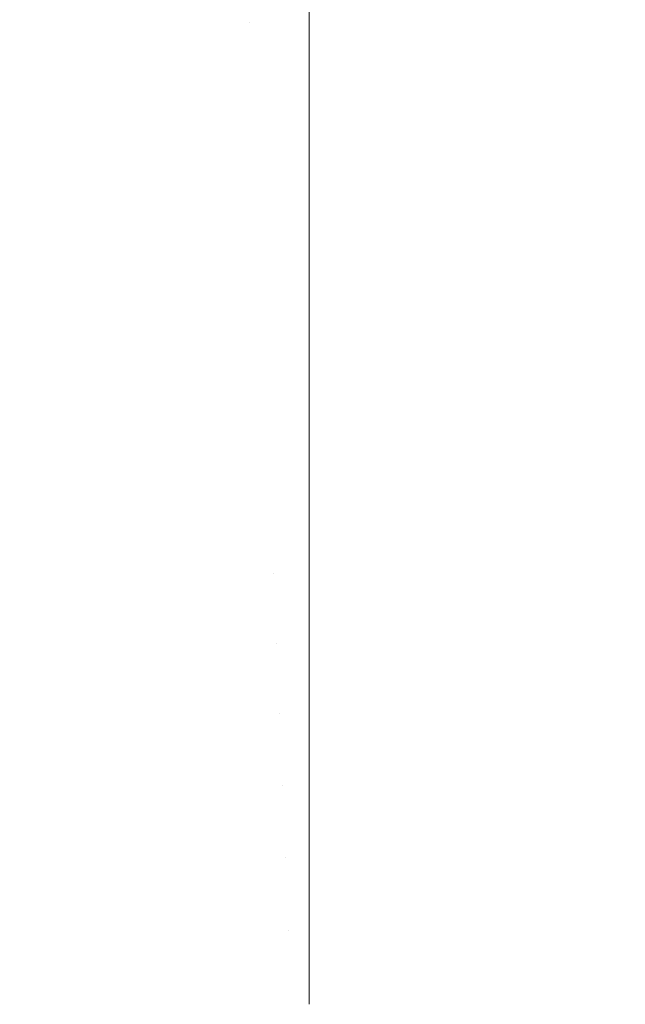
# Model space of a CAD drawing. Header units: centimetres. Extents: x -26 to 27.3, y -25.9 to -24.1.
# Tile 171 of 224: x 9.4672 to 9.4992, y -24.1381 to -24.0862. Entities that reach past the tile are written whole.
import ezdxf

# ---------------------------------------------------------------- set-up
doc = ezdxf.new("R2010")
doc.units = ezdxf.units.CM
doc.header["$LTSCALE"] = 2.54
doc.layers.add('Lucido design-1', color=7, linetype='Continuous')

# ---------------------------------------------------------------- blocks, each defined once
blk = doc.blocks.new('Gruppo-7-1')
at = {"color": 7, "linetype": 'Continuous', "lineweight": 9}
for points, invisible_edges in [([(9.476042, -24.083804, 1181.658157), (9.479277, -24.083597, 1181.658157), (9.479392, -24.086295, 1181.655094), (9.476271, -24.086494, 1181.655094)], 15), ([(9.479392, -24.086295, 1181.655094), (9.479277, -24.083597, 1181.658157), (9.482518, -24.083529, 1181.658157), (9.482518, -24.086162, 1181.655169)], 11), ([(27.182518, -24.083529, 1181.658157), (27.182518, -24.086162, 1181.655169), (9.482518, -24.086162, 1181.655169), (9.482518, -24.083529, 1181.658157)], 10), ([(9.469613, -24.084627, 1181.658157), (9.472819, -24.084147, 1181.658157), (9.473162, -24.086825, 1181.655094), (9.470069, -24.087288, 1181.655094)], 15), ([(9.472819, -24.084147, 1181.658157), (9.476042, -24.083804, 1181.658157), (9.476271, -24.086494, 1181.655094), (9.473162, -24.086825, 1181.655094)], 15), ([(9.466431, -24.085242, 1181.658157), (9.469613, -24.084627, 1181.658157), (9.470069, -24.087288, 1181.655094), (9.466999, -24.087881, 1181.655094)], 15), ([(27.182518, -24.089063, 1182.393323), (27.182518, -24.086161, 1182.390286), (-25.917482, -24.086161, 1182.390286), (-25.917482, -24.089063, 1182.393323)], 10), ([(9.482518, -24.086162, 1181.655169), (9.482518, -24.086228, 1181.655094), (9.479392, -24.086295, 1181.655094)], 10), ([(9.479392, -24.086295, 1181.655094), (9.482518, -24.086228, 1181.655094), (9.482518, -24.089048, 1181.652146), (9.479511, -24.089112, 1181.652146)], 13), ([(9.482518, -24.086228, 1181.655094), (9.482518, -24.086162, 1181.655169), (27.182518, -24.086162, 1181.655169), (27.182518, -24.086228, 1181.655094)], 10), ([(27.182518, -24.086228, 1181.655094), (27.182518, -24.089048, 1181.652146), (9.482518, -24.089048, 1181.652146), (9.482518, -24.086228, 1181.655094)], 10), ([(9.473162, -24.086825, 1181.655094), (9.476271, -24.086494, 1181.655094), (9.47651, -24.089303, 1181.652146), (9.47352, -24.089622, 1181.652146)], 15), ([(9.476271, -24.086494, 1181.655094), (9.479392, -24.086295, 1181.655094), (9.479511, -24.089112, 1181.652146), (9.47651, -24.089303, 1181.652146)], 15), ([(9.466999, -24.087881, 1181.655094), (9.470069, -24.087288, 1181.655094), (9.470546, -24.090067, 1181.652146), (9.467593, -24.090638, 1181.652146)], 15), ([(9.470069, -24.087288, 1181.655094), (9.473162, -24.086825, 1181.655094), (9.47352, -24.089622, 1181.652146), (9.470546, -24.090067, 1181.652146)], 15), ([(9.463957, -24.088605, 1181.655094), (9.466999, -24.087881, 1181.655094), (9.467593, -24.090638, 1181.652146), (9.464668, -24.091334, 1181.652146)], 15), ([(-25.917482, -24.089063, 1182.393323), (-25.917482, -24.08918, 1182.393435), (27.182518, -24.08918, 1182.393435), (27.182518, -24.089063, 1182.393323)], 10), ([(27.182518, -24.092106, 1182.39625), (27.182518, -24.08918, 1182.393435), (-25.917482, -24.08918, 1182.393435), (-25.917482, -24.092106, 1182.39625)], 10), ([(9.47352, -24.089622, 1181.652146), (9.47651, -24.089303, 1181.652146), (9.476759, -24.092227, 1181.649318), (9.473893, -24.092533, 1181.649318)], 15), ([(9.47651, -24.089303, 1181.652146), (9.479511, -24.089112, 1181.652146), (9.479636, -24.092044, 1181.649318), (9.476759, -24.092227, 1181.649318)], 15), ([(9.479511, -24.089112, 1181.652146), (9.482518, -24.089048, 1181.652146), (9.482518, -24.08918, 1181.652019)], 9), ([(9.482518, -24.08918, 1181.652019), (9.482518, -24.091983, 1181.649318), (9.479636, -24.092044, 1181.649318), (9.479511, -24.089112, 1181.652146)], 14), ([(27.182518, -24.089048, 1181.652146), (27.182518, -24.08918, 1181.652019), (9.482518, -24.08918, 1181.652019), (9.482518, -24.089048, 1181.652146)], 10), ([(9.482518, -24.091983, 1181.649318), (9.482518, -24.08918, 1181.652019), (27.182518, -24.08918, 1181.652019), (27.182518, -24.091983, 1181.649318)], 10), ([(9.470546, -24.090067, 1181.652146), (9.47352, -24.089622, 1181.652146), (9.473893, -24.092533, 1181.649318), (9.471042, -24.092959, 1181.649318)], 15), ([(9.467593, -24.090638, 1181.652146), (9.470546, -24.090067, 1181.652146), (9.471042, -24.092959, 1181.649318), (9.468212, -24.093507, 1181.649318)], 15), ([(9.464668, -24.091334, 1181.652146), (9.467593, -24.090638, 1181.652146), (9.468212, -24.093507, 1181.649318), (9.465407, -24.094174, 1181.649318)], 15), ([(-25.917482, -24.092106, 1182.39625), (-25.917482, -24.092333, 1182.39645), (27.182518, -24.092333, 1182.39645), (27.182518, -24.092106, 1182.39625)], 10), ([(27.182518, -24.095274, 1182.399049), (27.182518, -24.092333, 1182.39645), (-25.917482, -24.092333, 1182.39645), (-25.917482, -24.095274, 1182.399049)], 10), ([(9.473893, -24.092533, 1181.649318), (9.476759, -24.092227, 1181.649318), (9.477017, -24.095261, 1181.646615), (9.474279, -24.095552, 1181.646615)], 15), ([(9.476759, -24.092227, 1181.649318), (9.479636, -24.092044, 1181.649318), (9.479765, -24.095086, 1181.646615), (9.477017, -24.095261, 1181.646615)], 15), ([(9.479636, -24.092044, 1181.649318), (9.482518, -24.091983, 1181.649318), (9.482518, -24.092335, 1181.649006)], 9), ([(9.482518, -24.092335, 1181.649006), (9.482518, -24.095027, 1181.646615), (9.479765, -24.095086, 1181.646615), (9.479636, -24.092044, 1181.649318)], 14), ([(27.182518, -24.091983, 1181.649318), (27.182518, -24.092335, 1181.649006), (9.482518, -24.092335, 1181.649006), (9.482518, -24.091983, 1181.649318)], 10), ([(9.482518, -24.095027, 1181.646615), (9.482518, -24.092335, 1181.649006), (27.182518, -24.092335, 1181.649006), (27.182518, -24.095027, 1181.646615)], 10), ([(9.468212, -24.093507, 1181.649318), (9.471042, -24.092959, 1181.649318), (9.471556, -24.09596, 1181.646615), (9.468853, -24.096483, 1181.646615)], 15), ([(9.471042, -24.092959, 1181.649318), (9.473893, -24.092533, 1181.649318), (9.474279, -24.095552, 1181.646615), (9.471556, -24.09596, 1181.646615)], 15), ([(9.465407, -24.094174, 1181.649318), (9.468212, -24.093507, 1181.649318), (9.468853, -24.096483, 1181.646615), (9.466174, -24.09712, 1181.646615)], 15), ([(9.477017, -24.095261, 1181.646615), (9.479765, -24.095086, 1181.646615), (9.479899, -24.098232, 1181.64404), (9.477284, -24.098398, 1181.64404)], 15), ([(9.479765, -24.095086, 1181.646615), (9.482518, -24.095027, 1181.646615), (9.482518, -24.095617, 1181.646132)], 9), ([(9.482518, -24.095617, 1181.646132), (9.482518, -24.098176, 1181.64404), (9.479899, -24.098232, 1181.64404), (9.479765, -24.095086, 1181.646615)], 14), ([(27.182518, -24.095027, 1181.646615), (27.182518, -24.095617, 1181.646132), (9.482518, -24.095617, 1181.646132), (9.482518, -24.095027, 1181.646615)], 10), ([(-25.917482, -24.095274, 1182.399049), (-25.917482, -24.095614, 1182.399325), (27.182518, -24.095614, 1182.399325), (27.182518, -24.095274, 1182.399049)], 10), ([(27.182518, -24.098543, 1182.4017), (27.182518, -24.095614, 1182.399325), (-25.917482, -24.095614, 1182.399325), (-25.917482, -24.098543, 1182.4017)], 10), ([(9.471556, -24.09596, 1181.646615), (9.474279, -24.095552, 1181.646615), (9.474679, -24.098676, 1181.64404), (9.472089, -24.099064, 1181.64404)], 15), ([(9.474279, -24.095552, 1181.646615), (9.477017, -24.095261, 1181.646615), (9.477284, -24.098398, 1181.64404), (9.474679, -24.098676, 1181.64404)], 15), ([(9.468853, -24.096483, 1181.646615), (9.471556, -24.09596, 1181.646615), (9.472089, -24.099064, 1181.64404), (9.469517, -24.099561, 1181.64404)], 15), ([(9.482518, -24.098176, 1181.64404), (9.482518, -24.095617, 1181.646132), (27.182518, -24.095617, 1181.646132), (27.182518, -24.098176, 1181.64404)], 10), ([(9.466174, -24.09712, 1181.646615), (9.468853, -24.096483, 1181.646615), (9.469517, -24.099561, 1181.64404), (9.466968, -24.100167, 1181.64404)], 15), ([(9.479899, -24.098232, 1181.64404), (9.482518, -24.098176, 1181.64404), (9.482518, -24.099022, 1181.643405)], 9), ([(27.182518, -24.098176, 1181.64404), (27.182518, -24.099022, 1181.643405), (9.482518, -24.099022, 1181.643405), (9.482518, -24.098176, 1181.64404)], 10), ([(-25.917482, -24.098543, 1182.4017), (-25.917482, -24.099015, 1182.402059), (27.182518, -24.099015, 1182.402059), (27.182518, -24.098543, 1182.4017)], 10), ([(9.472089, -24.099064, 1181.64404), (9.474679, -24.098676, 1181.64404), (9.475098, -24.101946, 1181.641563), (9.472646, -24.102313, 1181.641563)], 15), ([(9.474679, -24.098676, 1181.64404), (9.477284, -24.098398, 1181.64404), (9.477564, -24.101683, 1181.641563), (9.475098, -24.101946, 1181.641563)], 15), ([(9.477284, -24.098398, 1181.64404), (9.479899, -24.098232, 1181.64404), (9.480039, -24.101525, 1181.641563), (9.477564, -24.101683, 1181.641563)], 15), ([(9.482518, -24.099022, 1181.643405), (9.482518, -24.101472, 1181.641563), (9.480039, -24.101525, 1181.641563), (9.479899, -24.098232, 1181.64404)], 14), ([(27.182518, -24.100338, 1182.403062), (27.182518, -24.099015, 1182.402059), (-25.917482, -24.099015, 1182.402059), (-25.917482, -24.100338, 1182.403062)], 10), ([(9.469517, -24.099561, 1181.64404), (9.472089, -24.099064, 1181.64404), (9.472646, -24.102313, 1181.641563), (9.470211, -24.102784, 1181.641563)], 15), ([(9.482518, -24.101472, 1181.641563), (9.482518, -24.099022, 1181.643405), (27.182518, -24.099022, 1181.643405), (27.182518, -24.101472, 1181.641563)], 10), ([(9.466968, -24.100167, 1181.64404), (9.469517, -24.099561, 1181.64404), (9.470211, -24.102784, 1181.641563), (9.467799, -24.103357, 1181.641563)], 15), ([(9.464447, -24.100881, 1181.64404), (9.466968, -24.100167, 1181.64404), (9.467799, -24.103357, 1181.641563), (9.465413, -24.104033, 1181.641563)], 15), ([(-25.917482, -24.100338, 1182.403062), (-25.917482, -24.102542, 1182.404625), (27.182518, -24.102542, 1182.404625), (27.182518, -24.100338, 1182.403062)], 10), ([(9.475098, -24.101946, 1181.641563), (9.477564, -24.101683, 1181.641563), (9.477847, -24.105013, 1181.639259), (9.475523, -24.10526, 1181.639259)], 15), ([(9.477564, -24.101683, 1181.641563), (9.480039, -24.101525, 1181.641563), (9.480181, -24.104864, 1181.639259), (9.477847, -24.105013, 1181.639259)], 15), ([(9.480039, -24.101525, 1181.641563), (9.482518, -24.101472, 1181.641563), (9.482518, -24.102541, 1181.640827)], 9), ([(9.482518, -24.102541, 1181.640827), (9.482518, -24.104814, 1181.639259), (9.480181, -24.104864, 1181.639259), (9.480039, -24.101525, 1181.641563)], 14), ([(27.182518, -24.101472, 1181.641563), (27.182518, -24.102541, 1181.640827), (9.482518, -24.102541, 1181.640827), (9.482518, -24.101472, 1181.641563)], 10), ([(9.470211, -24.102784, 1181.641563), (9.472646, -24.102313, 1181.641563), (9.47321, -24.105606, 1181.639259), (9.470915, -24.10605, 1181.639259)], 15), ([(9.472646, -24.102313, 1181.641563), (9.475098, -24.101946, 1181.641563), (9.475523, -24.10526, 1181.639259), (9.47321, -24.105606, 1181.639259)], 15), ([(27.182518, -24.103796, 1182.405514), (27.182518, -24.102542, 1182.404625), (-25.917482, -24.102542, 1182.404625), (-25.917482, -24.103796, 1182.405514)], 10), ([(9.467799, -24.103357, 1181.641563), (9.470211, -24.102784, 1181.641563), (9.470915, -24.10605, 1181.639259), (9.468641, -24.106591, 1181.639259)], 15), ([(9.482518, -24.104814, 1181.639259), (9.482518, -24.102541, 1181.640827), (27.182518, -24.102541, 1181.640827), (27.182518, -24.104814, 1181.639259)], 10), ([(9.465413, -24.104033, 1181.641563), (9.467799, -24.103357, 1181.641563), (9.468641, -24.106591, 1181.639259), (9.466391, -24.107228, 1181.639259)], 15), ([(-25.917482, -24.103796, 1182.405514), (-25.917482, -24.106169, 1182.407049), (27.182518, -24.106169, 1182.407049), (27.182518, -24.103796, 1182.405514)], 10), ([(9.477847, -24.105013, 1181.639259), (9.480181, -24.104864, 1181.639259), (9.480326, -24.10829, 1181.637095), (9.478138, -24.10843, 1181.637095)], 15), ([(9.480181, -24.104864, 1181.639259), (9.482518, -24.104814, 1181.639259), (9.482518, -24.106169, 1181.638405)], 9), ([(9.482518, -24.106169, 1181.638405), (9.482518, -24.108243, 1181.637095), (9.480326, -24.10829, 1181.637095), (9.480181, -24.104864, 1181.639259)], 14), ([(27.182518, -24.104814, 1181.639259), (27.182518, -24.106169, 1181.638405), (9.482518, -24.106169, 1181.638405), (9.482518, -24.104814, 1181.639259)], 10), ([(9.47321, -24.105606, 1181.639259), (9.475523, -24.10526, 1181.639259), (9.475958, -24.108662, 1181.637095), (9.47379, -24.108986, 1181.637095)], 15), ([(9.475523, -24.10526, 1181.639259), (9.477847, -24.105013, 1181.639259), (9.478138, -24.10843, 1181.637095), (9.475958, -24.108662, 1181.637095)], 15), ([(9.470915, -24.10605, 1181.639259), (9.47321, -24.105606, 1181.639259), (9.47379, -24.108986, 1181.637095), (9.471638, -24.109403, 1181.637095)], 15), ([(27.182518, -24.107359, 1182.40782), (27.182518, -24.106169, 1182.407049), (-25.917482, -24.106169, 1182.407049), (-25.917482, -24.107359, 1182.40782)], 10), ([(9.468641, -24.106591, 1181.639259), (9.470915, -24.10605, 1181.639259), (9.471638, -24.109403, 1181.637095), (9.469505, -24.10991, 1181.637095)], 15), ([(9.482518, -24.108243, 1181.637095), (9.482518, -24.106169, 1181.638405), (27.182518, -24.106169, 1181.638405), (27.182518, -24.108243, 1181.637095)], 10), ([(9.466391, -24.107228, 1181.639259), (9.468641, -24.106591, 1181.639259), (9.469505, -24.10991, 1181.637095), (9.467395, -24.110507, 1181.637095)], 15), ([(-25.917482, -24.107359, 1182.40782), (-25.917482, -24.109898, 1182.409313), (27.182518, -24.109898, 1182.409313), (27.182518, -24.107359, 1182.40782)], 10), ([(9.464171, -24.10796, 1181.639259), (9.466391, -24.107228, 1181.639259), (9.467395, -24.110507, 1181.637095), (9.465313, -24.111194, 1181.637095)], 15), ([(9.475958, -24.108662, 1181.637095), (9.478138, -24.10843, 1181.637095), (9.478436, -24.111927, 1181.635074), (9.476404, -24.112144, 1181.635074)], 15), ([(9.478138, -24.10843, 1181.637095), (9.480326, -24.10829, 1181.637095), (9.480475, -24.111797, 1181.635074), (9.478436, -24.111927, 1181.635074)], 15), ([(9.480326, -24.10829, 1181.637095), (9.482518, -24.108243, 1181.637095), (9.482518, -24.109898, 1181.636142)], 9), ([(9.482518, -24.109898, 1181.636142), (9.482518, -24.111754, 1181.635074), (9.480475, -24.111797, 1181.635074), (9.480326, -24.10829, 1181.637095)], 14), ([(27.182518, -24.108243, 1181.637095), (27.182518, -24.109898, 1181.636142), (9.482518, -24.109898, 1181.636142), (9.482518, -24.108243, 1181.637095)], 10), ([(9.471638, -24.109403, 1181.637095), (9.47379, -24.108986, 1181.637095), (9.474383, -24.112446, 1181.635074), (9.472377, -24.112834, 1181.635074)], 15), ([(9.47379, -24.108986, 1181.637095), (9.475958, -24.108662, 1181.637095), (9.476404, -24.112144, 1181.635074), (9.474383, -24.112446, 1181.635074)], 15), ([(9.469505, -24.10991, 1181.637095), (9.471638, -24.109403, 1181.637095), (9.472377, -24.112834, 1181.635074), (9.470389, -24.113307, 1181.635074)], 15), ([(27.182518, -24.111022, 1182.409974), (27.182518, -24.109898, 1182.409313), (-25.917482, -24.109898, 1182.409313), (-25.917482, -24.111022, 1182.409974)], 10), ([(9.467395, -24.110507, 1181.637095), (9.469505, -24.10991, 1181.637095), (9.470389, -24.113307, 1181.635074), (9.468423, -24.113864, 1181.635074)], 15), ([(9.482518, -24.111754, 1181.635074), (9.482518, -24.109898, 1181.636142), (27.182518, -24.109898, 1181.636142), (27.182518, -24.111754, 1181.635074)], 10), ([(9.465313, -24.111194, 1181.637095), (9.467395, -24.110507, 1181.637095), (9.468423, -24.113864, 1181.635074), (9.466483, -24.114504, 1181.635074)], 15), ([(-25.917482, -24.111022, 1182.409974), (-25.917482, -24.113722, 1182.411412), (27.182518, -24.113722, 1182.411412), (27.182518, -24.111022, 1182.409974)], 10), ([(9.474383, -24.112446, 1181.635074), (9.476404, -24.112144, 1181.635074), (9.47686, -24.1157, 1181.633198), (9.474989, -24.11598, 1181.633198)], 15), ([(9.476404, -24.112144, 1181.635074), (9.478436, -24.111927, 1181.635074), (9.47874, -24.1155, 1181.633198), (9.47686, -24.1157, 1181.633198)], 15), ([(9.478436, -24.111927, 1181.635074), (9.480475, -24.111797, 1181.635074), (9.480627, -24.11538, 1181.633198), (9.47874, -24.1155, 1181.633198)], 15), ([(9.480627, -24.11538, 1181.633198), (9.480475, -24.111797, 1181.635074), (9.482518, -24.111754, 1181.635074), (9.482518, -24.113723, 1181.634044)], 11), ([(27.182518, -24.111754, 1181.635074), (27.182518, -24.113723, 1181.634044), (9.482518, -24.113723, 1181.634044), (9.482518, -24.111754, 1181.635074)], 10), ([(9.472377, -24.112834, 1181.635074), (9.474383, -24.112446, 1181.635074), (9.474989, -24.11598, 1181.633198), (9.473133, -24.11634, 1181.633198)], 15), ([(9.470389, -24.113307, 1181.635074), (9.472377, -24.112834, 1181.635074), (9.473133, -24.11634, 1181.633198), (9.471293, -24.116777, 1181.633198)], 15), ([(27.182518, -24.114777, 1182.411974), (27.182518, -24.113722, 1182.411412), (-25.917482, -24.113722, 1182.411412), (-25.917482, -24.114777, 1182.411974)], 10), ([(9.468423, -24.113864, 1181.635074), (9.470389, -24.113307, 1181.635074), (9.471293, -24.116777, 1181.633198), (9.469473, -24.117292, 1181.633198)], 15), ([(9.482518, -24.113723, 1181.634044), (9.482518, -24.11534, 1181.633198), (9.480627, -24.11538, 1181.633198)], 10), ([(9.482518, -24.11534, 1181.633198), (9.482518, -24.113723, 1181.634044), (27.182518, -24.113723, 1181.634044), (27.182518, -24.11534, 1181.633198)], 10), ([(9.466483, -24.114504, 1181.635074), (9.468423, -24.113864, 1181.635074), (9.469473, -24.117292, 1181.633198), (9.467677, -24.117884, 1181.633198)], 15), ([(-25.917482, -24.114777, 1182.411974), (-25.917482, -24.117634, 1182.413342), (27.182518, -24.117634, 1182.413342), (27.182518, -24.114777, 1182.411974)], 10), ([(9.464571, -24.115225, 1181.635074), (9.466483, -24.114504, 1181.635074), (9.467677, -24.117884, 1181.633198), (9.465908, -24.118552, 1181.633198)], 15), ([(9.480782, -24.119031, 1181.631471), (9.480627, -24.11538, 1181.633198), (9.482518, -24.11534, 1181.633198), (9.482518, -24.117634, 1181.632114)], 11), ([(27.182518, -24.11534, 1181.633198), (27.182518, -24.117634, 1181.632114), (9.482518, -24.117634, 1181.632114), (9.482518, -24.11534, 1181.633198)], 10), ([(9.474989, -24.11598, 1181.633198), (9.47686, -24.1157, 1181.633198), (9.477324, -24.119325, 1181.631471), (9.475607, -24.119582, 1181.631471)], 15), ([(9.47686, -24.1157, 1181.633198), (9.47874, -24.1155, 1181.633198), (9.47905, -24.119141, 1181.631471), (9.477324, -24.119325, 1181.631471)], 15), ([(9.47874, -24.1155, 1181.633198), (9.480627, -24.11538, 1181.633198), (9.480782, -24.119031, 1181.631471), (9.47905, -24.119141, 1181.631471)], 15), ([(9.471293, -24.116777, 1181.633198), (9.473133, -24.11634, 1181.633198), (9.473902, -24.119912, 1181.631471), (9.472214, -24.120314, 1181.631471)], 15), ([(9.473133, -24.11634, 1181.633198), (9.474989, -24.11598, 1181.633198), (9.475607, -24.119582, 1181.631471), (9.473902, -24.119912, 1181.631471)], 15), ([(9.469473, -24.117292, 1181.633198), (9.471293, -24.116777, 1181.633198), (9.472214, -24.120314, 1181.631471), (9.470543, -24.120787, 1181.631471)], 15), ([(9.467677, -24.117884, 1181.633198), (9.469473, -24.117292, 1181.633198), (9.470543, -24.120787, 1181.631471), (9.468895, -24.12133, 1181.631471)], 15), ([(27.182518, -24.11862, 1182.413815), (27.182518, -24.117634, 1182.413342), (-25.917482, -24.117634, 1182.413342), (-25.917482, -24.11862, 1182.413815)], 10), ([(9.465908, -24.118552, 1181.633198), (9.467677, -24.117884, 1181.633198), (9.468895, -24.12133, 1181.631471), (9.46727, -24.121943, 1181.631471)], 15), ([(9.482518, -24.117634, 1181.632114), (9.482518, -24.118994, 1181.631471), (9.480782, -24.119031, 1181.631471)], 10), ([(9.482518, -24.118994, 1181.631471), (9.482518, -24.117634, 1181.632114), (27.182518, -24.117634, 1181.632114), (27.182518, -24.118994, 1181.631471)], 10), ([(-25.917482, -24.11862, 1182.413815), (-25.917482, -24.121626, 1182.4151), (27.182518, -24.121626, 1182.4151), (27.182518, -24.11862, 1182.413815)], 10), ([(9.464168, -24.119294, 1181.633198), (9.465908, -24.118552, 1181.633198), (9.46727, -24.121943, 1181.631471), (9.465674, -24.122624, 1181.631471)], 15), ([(9.475607, -24.119582, 1181.631471), (9.477324, -24.119325, 1181.631471), (9.477796, -24.123012, 1181.629894), (9.476235, -24.123246, 1181.629894)], 15), ([(9.477324, -24.119325, 1181.631471), (9.47905, -24.119141, 1181.631471), (9.479365, -24.122845, 1181.629894), (9.477796, -24.123012, 1181.629894)], 15), ([(9.47905, -24.119141, 1181.631471), (9.480782, -24.119031, 1181.631471), (9.48094, -24.122745, 1181.629894), (9.479365, -24.122845, 1181.629894)], 15), ([(9.48094, -24.122745, 1181.629894), (9.480782, -24.119031, 1181.631471), (9.482518, -24.118994, 1181.631471), (9.482518, -24.121626, 1181.630355)], 11), ([(27.182518, -24.118994, 1181.631471), (27.182518, -24.121626, 1181.630355), (9.482518, -24.121626, 1181.630355), (9.482518, -24.118994, 1181.631471)], 10), ([(9.472214, -24.120314, 1181.631471), (9.473902, -24.119912, 1181.631471), (9.474686, -24.123546, 1181.629894), (9.47315, -24.123911, 1181.629894)], 15), ([(9.473902, -24.119912, 1181.631471), (9.475607, -24.119582, 1181.631471), (9.476235, -24.123246, 1181.629894), (9.474686, -24.123546, 1181.629894)], 15), ([(9.470543, -24.120787, 1181.631471), (9.472214, -24.120314, 1181.631471), (9.47315, -24.123911, 1181.629894), (9.471632, -24.124341, 1181.629894)], 15), ([(9.468895, -24.12133, 1181.631471), (9.470543, -24.120787, 1181.631471), (9.471632, -24.124341, 1181.629894), (9.470133, -24.124835, 1181.629894)], 15), ([(9.46727, -24.121943, 1181.631471), (9.468895, -24.12133, 1181.631471), (9.470133, -24.124835, 1181.629894), (9.468656, -24.125392, 1181.629894)], 15), ([(27.182518, -24.122542, 1182.415492), (27.182518, -24.121626, 1182.4151), (-25.917482, -24.121626, 1182.4151), (-25.917482, -24.122542, 1182.415492)], 10), ([(9.465674, -24.122624, 1181.631471), (9.46727, -24.121943, 1181.631471), (9.468656, -24.125392, 1181.629894), (9.467205, -24.126012, 1181.629894)], 15), ([(9.482518, -24.121626, 1181.630355), (9.482518, -24.122711, 1181.629894), (9.48094, -24.122745, 1181.629894)], 10), ([(9.482518, -24.122711, 1181.629894), (9.482518, -24.121626, 1181.630355), (27.182518, -24.121626, 1181.630355), (27.182518, -24.122711, 1181.629894)], 10), ([(-25.917482, -24.122542, 1182.415492), (-25.917482, -24.125691, 1182.416682), (27.182518, -24.125691, 1182.416682), (27.182518, -24.122542, 1182.415492)], 10), ([(9.476235, -24.123246, 1181.629894), (9.477796, -24.123012, 1181.629894), (9.478275, -24.126755, 1181.628471), (9.476873, -24.126965, 1181.628471)], 15), ([(9.477796, -24.123012, 1181.629894), (9.479365, -24.122845, 1181.629894), (9.479685, -24.126605, 1181.628471), (9.478275, -24.126755, 1181.628471)], 15), ([(9.479365, -24.122845, 1181.629894), (9.48094, -24.122745, 1181.629894), (9.4811, -24.126515, 1181.628471), (9.479685, -24.126605, 1181.628471)], 15), ([(9.4811, -24.126515, 1181.628471), (9.48094, -24.122745, 1181.629894), (9.482518, -24.122711, 1181.629894), (9.482518, -24.125691, 1181.628771)], 11), ([(27.182518, -24.122711, 1181.629894), (27.182518, -24.125691, 1181.628771), (9.482518, -24.125691, 1181.628771), (9.482518, -24.122711, 1181.629894)], 10), ([(9.47315, -24.123911, 1181.629894), (9.474686, -24.123546, 1181.629894), (9.475481, -24.127234, 1181.628471), (9.474101, -24.127563, 1181.628471)], 15), ([(9.474686, -24.123546, 1181.629894), (9.476235, -24.123246, 1181.629894), (9.476873, -24.126965, 1181.628471), (9.475481, -24.127234, 1181.628471)], 15), ([(9.471632, -24.124341, 1181.629894), (9.47315, -24.123911, 1181.629894), (9.474101, -24.127563, 1181.628471), (9.472737, -24.127949, 1181.628471)], 15), ([(9.470133, -24.124835, 1181.629894), (9.471632, -24.124341, 1181.629894), (9.472737, -24.127949, 1181.628471), (9.47139, -24.128393, 1181.628471)], 15), ([(9.468656, -24.125392, 1181.629894), (9.470133, -24.124835, 1181.629894), (9.47139, -24.128393, 1181.628471), (9.470063, -24.128893, 1181.628471)], 15), ([(27.182518, -24.126538, 1182.417002), (27.182518, -24.125691, 1182.416682), (-25.917482, -24.125691, 1182.416682), (-25.917482, -24.126538, 1182.417002)], 10), ([(9.467205, -24.126012, 1181.629894), (9.468656, -24.125392, 1181.629894), (9.470063, -24.128893, 1181.628471), (9.468759, -24.12945, 1181.628471)], 15), ([(9.482518, -24.125691, 1181.628771), (9.482518, -24.126485, 1181.628471), (9.4811, -24.126515, 1181.628471)], 10), ([(9.482518, -24.126485, 1181.628471), (9.482518, -24.125691, 1181.628771), (27.182518, -24.125691, 1181.628771), (27.182518, -24.126485, 1181.628471)], 10), ([(9.465781, -24.126692, 1181.629894), (9.467205, -24.126012, 1181.629894), (9.468759, -24.12945, 1181.628471), (9.46748, -24.130061, 1181.628471)], 15), ([(-25.917482, -24.126538, 1182.417002), (-25.917482, -24.129822, 1182.418085), (27.182518, -24.129822, 1182.418085), (27.182518, -24.126538, 1182.417002)], 10), ([(9.464387, -24.127432, 1181.629894), (9.465781, -24.126692, 1181.629894), (9.46748, -24.130061, 1181.628471), (9.466227, -24.130726, 1181.628471)], 15), ([(9.476873, -24.126965, 1181.628471), (9.478275, -24.126755, 1181.628471), (9.478761, -24.130548, 1181.627202), (9.477519, -24.130733, 1181.627202)], 15), ([(9.478275, -24.126755, 1181.628471), (9.479685, -24.126605, 1181.628471), (9.480009, -24.130415, 1181.627202), (9.478761, -24.130548, 1181.627202)], 15), ([(9.479685, -24.126605, 1181.628471), (9.4811, -24.126515, 1181.628471), (9.481263, -24.130335, 1181.627202), (9.480009, -24.130415, 1181.627202)], 15), ([(9.481263, -24.130335, 1181.627202), (9.4811, -24.126515, 1181.628471), (9.482518, -24.126485, 1181.628471), (9.482518, -24.12982, 1181.627364)], 11), ([(27.182518, -24.126485, 1181.628471), (27.182518, -24.12982, 1181.627364), (9.482518, -24.12982, 1181.627364), (9.482518, -24.126485, 1181.628471)], 10), ([(9.474101, -24.127563, 1181.628471), (9.475481, -24.127234, 1181.628471), (9.476286, -24.130972, 1181.627202), (9.475064, -24.131262, 1181.627202)], 15), ([(9.475481, -24.127234, 1181.628471), (9.476873, -24.126965, 1181.628471), (9.477519, -24.130733, 1181.627202), (9.476286, -24.130972, 1181.627202)], 15), ([(9.472737, -24.127949, 1181.628471), (9.474101, -24.127563, 1181.628471), (9.475064, -24.131262, 1181.627202), (9.473856, -24.131605, 1181.627202)], 15), ([(9.47139, -24.128393, 1181.628471), (9.472737, -24.127949, 1181.628471), (9.473856, -24.131605, 1181.627202), (9.472664, -24.131998, 1181.627202)], 15), ([(9.470063, -24.128893, 1181.628471), (9.47139, -24.128393, 1181.628471), (9.472664, -24.131998, 1181.627202), (9.471489, -24.132441, 1181.627202)], 15), ([(9.468759, -24.12945, 1181.628471), (9.470063, -24.128893, 1181.628471), (9.471489, -24.132441, 1181.627202), (9.470334, -24.132934, 1181.627202)], 15), ([(27.182518, -24.130601, 1182.418342), (27.182518, -24.129822, 1182.418085), (-25.917482, -24.129822, 1182.418085), (-25.917482, -24.130601, 1182.418342)], 10), ([(9.46748, -24.130061, 1181.628471), (9.468759, -24.12945, 1181.628471), (9.470334, -24.132934, 1181.627202), (9.469201, -24.133475, 1181.627202)], 15), ([(9.482518, -24.12982, 1181.627364), (9.482518, -24.130308, 1181.627202), (9.481263, -24.130335, 1181.627202)], 10), ([(9.482518, -24.130308, 1181.627202), (9.482518, -24.12982, 1181.627364), (27.182518, -24.12982, 1181.627364), (27.182518, -24.130308, 1181.627202)], 10), ([(9.466227, -24.130726, 1181.628471), (9.46748, -24.130061, 1181.628471), (9.469201, -24.133475, 1181.627202), (9.468092, -24.134064, 1181.627202)], 15), ([(9.480009, -24.130415, 1181.627202), (9.481263, -24.130335, 1181.627202), (9.481427, -24.134198, 1181.62609), (9.480337, -24.134267, 1181.62609)], 15), ([(9.481427, -24.134198, 1181.62609), (9.481263, -24.130335, 1181.627202), (9.482518, -24.130308, 1181.627202), (9.482518, -24.134007, 1181.626138)], 11), ([(27.182518, -24.130308, 1181.627202), (27.182518, -24.134007, 1181.626138), (9.482518, -24.134007, 1181.626138), (9.482518, -24.130308, 1181.627202)], 10), ([(-25.917482, -24.130601, 1182.418342), (-25.917482, -24.13401, 1182.419307), (27.182518, -24.13401, 1182.419307), (27.182518, -24.130601, 1182.418342)], 10), ([(9.465004, -24.131444, 1181.628471), (9.466227, -24.130726, 1181.628471), (9.468092, -24.134064, 1181.627202), (9.467009, -24.1347, 1181.627202)], 15), ([(9.476286, -24.130972, 1181.627202), (9.477519, -24.130733, 1181.627202), (9.478172, -24.134544, 1181.62609), (9.477101, -24.134752, 1181.62609)], 15), ([(9.477519, -24.130733, 1181.627202), (9.478761, -24.130548, 1181.627202), (9.479252, -24.134383, 1181.62609), (9.478172, -24.134544, 1181.62609)], 15), ([(9.478761, -24.130548, 1181.627202), (9.480009, -24.130415, 1181.627202), (9.480337, -24.134267, 1181.62609), (9.479252, -24.134383, 1181.62609)], 15), ([(9.473856, -24.131605, 1181.627202), (9.475064, -24.131262, 1181.627202), (9.476039, -24.135004, 1181.62609), (9.474988, -24.135302, 1181.62609)], 15), ([(9.475064, -24.131262, 1181.627202), (9.476286, -24.130972, 1181.627202), (9.477101, -24.134752, 1181.62609), (9.476039, -24.135004, 1181.62609)], 15), ([(9.472664, -24.131998, 1181.627202), (9.473856, -24.131605, 1181.627202), (9.474988, -24.135302, 1181.62609), (9.473952, -24.135643, 1181.62609)], 15), ([(9.470334, -24.132934, 1181.627202), (9.471489, -24.132441, 1181.627202), (9.472931, -24.136029, 1181.62609), (9.471927, -24.136457, 1181.62609)], 15), ([(9.471489, -24.132441, 1181.627202), (9.472664, -24.131998, 1181.627202), (9.473952, -24.135643, 1181.62609), (9.472931, -24.136029, 1181.62609)], 15), ([(9.469201, -24.133475, 1181.627202), (9.470334, -24.132934, 1181.627202), (9.471927, -24.136457, 1181.62609), (9.470942, -24.136928, 1181.62609)], 15), ([(9.468092, -24.134064, 1181.627202), (9.469201, -24.133475, 1181.627202), (9.470942, -24.136928, 1181.62609), (9.469978, -24.13744, 1181.62609)], 15), ([(27.182518, -24.134724, 1182.419509), (27.182518, -24.13401, 1182.419307), (-25.917482, -24.13401, 1182.419307), (-25.917482, -24.134724, 1182.419509)], 10), ([(9.482518, -24.134007, 1181.626138), (9.482518, -24.134175, 1181.62609), (9.481427, -24.134198, 1181.62609)], 10), ([(9.482518, -24.134175, 1181.62609), (9.482518, -24.134007, 1181.626138), (27.182518, -24.134007, 1181.626138), (27.182518, -24.134175, 1181.62609)], 10), ([(9.467009, -24.1347, 1181.627202), (9.468092, -24.134064, 1181.627202), (9.469978, -24.13744, 1181.62609), (9.469036, -24.137992, 1181.62609)], 15), ([(9.477101, -24.134752, 1181.62609), (9.478172, -24.134544, 1181.62609), (9.478832, -24.138392, 1181.625134), (9.477923, -24.138567, 1181.625134)], 15), ([(9.478172, -24.134544, 1181.62609), (9.479252, -24.134383, 1181.62609), (9.479748, -24.138255, 1181.625134), (9.478832, -24.138392, 1181.625134)], 15), ([(9.479252, -24.134383, 1181.62609), (9.480337, -24.134267, 1181.62609), (9.480668, -24.138156, 1181.625134), (9.479748, -24.138255, 1181.625134)], 15), ([(9.480337, -24.134267, 1181.62609), (9.481427, -24.134198, 1181.62609), (9.481592, -24.138098, 1181.625134), (9.480668, -24.138156, 1181.625134)], 15), ([(9.481427, -24.134198, 1181.62609), (9.482518, -24.134175, 1181.62609), (9.482518, -24.138078, 1181.625134), (9.481592, -24.138098, 1181.625134)], 13), ([(9.482518, -24.138078, 1181.625134), (9.482518, -24.134175, 1181.62609), (27.182518, -24.134175, 1181.62609), (27.182518, -24.138078, 1181.625134)], 10), ([(-25.917482, -24.134724, 1182.419509), (-25.917482, -24.138247, 1182.420345), (27.182518, -24.138247, 1182.420345), (27.182518, -24.134724, 1182.419509)], 10), ([(9.465954, -24.135381, 1181.627202), (9.467009, -24.1347, 1181.627202), (9.469036, -24.137992, 1181.62609), (9.468119, -24.138584, 1181.62609)], 15), ([(9.474988, -24.135302, 1181.62609), (9.476039, -24.135004, 1181.62609), (9.477022, -24.138782, 1181.625134), (9.476131, -24.139034, 1181.625134)], 15), ([(9.476039, -24.135004, 1181.62609), (9.477101, -24.134752, 1181.62609), (9.477923, -24.138567, 1181.625134), (9.477022, -24.138782, 1181.625134)], 15), ([(9.464929, -24.136106, 1181.627202), (9.465954, -24.135381, 1181.627202), (9.468119, -24.138584, 1181.62609), (9.467228, -24.139214, 1181.62609)], 15), ([(9.473952, -24.135643, 1181.62609), (9.474988, -24.135302, 1181.62609), (9.476131, -24.139034, 1181.625134), (9.475252, -24.139324, 1181.625134)], 15), ([(9.471927, -24.136457, 1181.62609), (9.472931, -24.136029, 1181.62609), (9.474386, -24.139651, 1181.625134), (9.473534, -24.140014, 1181.625134)], 15), ([(9.472931, -24.136029, 1181.62609), (9.473952, -24.135643, 1181.62609), (9.475252, -24.139324, 1181.625134), (9.474386, -24.139651, 1181.625134)], 15), ([(9.470942, -24.136928, 1181.62609), (9.471927, -24.136457, 1181.62609), (9.473534, -24.140014, 1181.625134), (9.472699, -24.140413, 1181.625134)], 15), ([(9.469978, -24.13744, 1181.62609), (9.470942, -24.136928, 1181.62609), (9.472699, -24.140413, 1181.625134), (9.471881, -24.140847, 1181.625134)], 15), ([(9.469036, -24.137992, 1181.62609), (9.469978, -24.13744, 1181.62609), (9.471881, -24.140847, 1181.625134), (9.471083, -24.141316, 1181.625134)], 15), ([(9.468119, -24.138584, 1181.62609), (9.469036, -24.137992, 1181.62609), (9.471083, -24.141316, 1181.625134), (9.470305, -24.141818, 1181.625134)], 15)]:
    blk.add_3dface(points, dxfattribs=dict(at, invisible_edges=invisible_edges))

msp = doc.modelspace()

# ---------------------------------------------------------------- block references
at = {"layer": 'Lucido design-1', "color": 7}
msp.add_blockref('Gruppo-7-1', (0, 0), dxfattribs=at)

doc.saveas('drawing.dxf')
